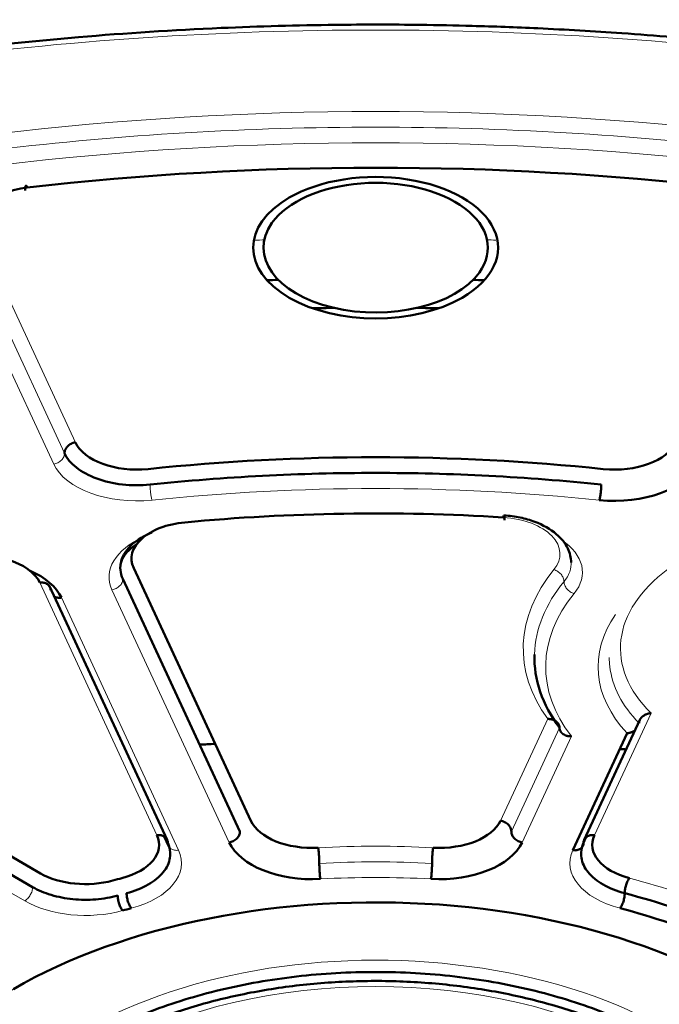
# Model space of a CAD drawing. Header units: millimetres. Extents: x 5 to 414, y 5 to 290.
# Tile 77 of 83: x 340.9 to 345.18, y 255.43 to 262. Entities that reach past the tile are written whole.
import ezdxf

# ---------------------------------------------------------------- set-up
doc = ezdxf.new("R2010")
doc.units = ezdxf.units.MM
doc.layers.add('1', color=7, linetype='Continuous', true_color=0xffffff)

msp = doc.modelspace()

# ---------------------------------------------------------------- linework, layer by layer
at = {"layer": '1', "color": 18, "linetype": 'Continuous', "lineweight": 13}
for p, q in [((341.27637, 259.18036), (340.62755, 260.57836)), ((341.20392, 259.10792), (340.55511, 260.50592)), ((341.13148, 259.03547), (340.48266, 260.43347)), ((341.03837, 258.24321), (341.82139, 256.55604)), ((342.30435, 256.50828), (341.52133, 258.19545)), ((341.18326, 258.14315), (341.96628, 256.45598)), ((340.93778, 256.11736), (338.74163, 257.38531)), ((344.11818, 256.65317), (344.43346, 257.3325)), ((345.12457, 257.37169), (344.74603, 256.55604)), ((344.19062, 256.58073), (344.51258, 257.27444)), ((344.26307, 256.50828), (344.59184, 257.21669)), ((341.87806, 256.53999), (341.89383, 256.50601))]:
    msp.add_line(p, q, dxfattribs=at)
at = {"layer": '1', "color": 18, "linetype": 'Continuous', "lineweight": 50}
for p, q in [((341.66622, 258.34034), (342.44924, 256.65317)), ((342.3768, 256.58073), (341.59378, 258.26789)), ((341.89029, 256.52449), (341.10368, 258.21941)), ((338.8477, 257.56902), (341.04385, 256.30108)), ((340.99082, 256.20922), (338.79467, 257.47717)), ((345.04903, 257.32584), (344.67713, 256.52449)), ((344.60114, 256.45598), (344.96385, 257.23751)), ((341.86966, 256.54724), (341.90063, 256.48052)), ((344.68935, 256.53998), (344.67359, 256.50601))]:
    msp.add_line(p, q, dxfattribs=at)
at = {"layer": '1', "color": 18, "linetype": 'Continuous', "lineweight": 13}
for centre, major_axis, start_param, end_param in [((343.28371, 254.13016), (13.51828, 0), 1.3400671, 1.8015256), ((343.28371, 254.13016), (-12.575, 0), 4.508314, 4.916464), ((343.28371, 254.00768), (-12.425, 0), 4.508314, 4.916464), ((341.68689, 259.1214), (-0.575, 0), 0.2617994, 1.7491656), ((343.28371, 254.00768), (-8.425, 0), 4.5340197, 4.8907583), ((344.09086, 258.43514), (0.425, 0), 5.8404379, 7.7461533), ((342.07674, 258.28137), (0.575, 0), 2.2154151, 3.403392), ((344.09086, 258.31266), (0.575, 0), 5.8404379, 6.9933957), ((346.39498, 257.80439), (2.125, 0), 2.6988452, 3.5364025), ((346.39498, 257.80439), (-1.475, 0), 5.6145446, 6.8161755), ((346.39498, 257.68192), (1.975, 0), 2.6988452, 3.5618557), ((346.39498, 257.68192), (1.625, 0), 2.7605628, 3.6350623), ((341.41087, 256.37006), (0.575, 0), 5.1416364, 6.5449847), ((343.28371, 254.13016), (-4.075, 0), 4.6180377, 4.8067403), ((345.15655, 256.37006), (0.575, 0), 2.8797933, 4.2831415), ((343.28371, 254.06892), (-4, 0), 4.6180377, 4.8067403), ((343.28371, 254.00768), (-3.925, 0), 4.6180377, 4.8067403), ((343.28371, 254.13016), (-4.075, 0), 4.0944389, 4.2831415), ((341.34437, 256.35211), (0.575, 0), 3.9269908, 5.1579502), ((343.28371, 254.13016), (2.75619, 0), 5.4977871, 8.6393798), ((343.28364, 254.0894), (-2.52243, 0), 2.3561945, 5.4977871), ((343.28371, 254.13016), (-3.425, 0), 5.4977871, 8.6393798)]:
    msp.add_ellipse(centre, major_axis=major_axis, ratio=0.57735, start_param=start_param, end_param=end_param, dxfattribs=at)
at = {"layer": '1', "color": 18, "linetype": 'Continuous', "lineweight": 50}
for centre, major_axis, start_param, end_param in [((343.28371, 254.13016), (11.925, 0), 1.3742607, 1.767332), ((343.28371, 260.48101), (-0.75, 0), 2.7492893, 5.890882), ((343.28371, 260.48101), (0.81827, 0), 5.4977871, 8.6393798), ((341.03807, 260.64187), (-0.425, 0), 4.9089247, 6.5449847), ((343.28371, 260.48101), (0.81827, 0), 2.3561945, 5.4977871), ((343.28371, 260.48101), (-0.75, 0), 5.890882, 9.0324746), ((343.28371, 252.47675), (-13.50649, 0), 4.7605928, 4.7662378), ((343.28371, 252.47675), (-13.50649, 0), 4.6585892, 4.6642343), ((343.28364, 252.47679), (13.16967, 0), 1.5917748, 1.60285), ((343.28364, 252.47679), (13.16967, 0), 1.5386308, 1.549706), ((341.68689, 259.24387), (-0.425, 0), 0.2617994, 1.7491656), ((344.88054, 259.24387), (-0.425, 0), 1.392427, 2.8797933), ((343.28371, 254.13016), (8.575, 0), 1.392427, 1.7491656), ((344.88054, 259.1214), (0.575, 0), 4.5340197, 6.0213859), ((343.28371, 254.13016), (-7.925, 0), 4.6045607, 4.8740209), ((342.07674, 258.40384), (-0.425, 0), 4.8740209, 6.5449847), ((340.62785, 258.1797), (-0.425, 0), 3.403392, 5.0743558), ((340.62785, 258.05723), (0.575, 0), 0.2617994, 0.9262163), ((343.28371, 249.72108), (-12.94, 0), 4.7954448, 4.8034952), ((343.28371, 249.72108), (-12.94, 0), 4.5827001, 4.5860381), ((342.85976, 256.71668), (-0.425, 0), 0.2617994, 1.6651476), ((343.70766, 256.71668), (-0.425, 0), 1.476445, 2.8797933), ((341.41087, 256.49253), (-0.425, 0), 2.0000438, 3.403392), ((345.15655, 256.49253), (-0.425, 0), 6.0213859, 7.4247342), ((342.85976, 256.5942), (0.575, 0), 3.403392, 4.8067403), ((343.70766, 256.5942), (0.575, 0), 4.6180377, 6.0213859), ((341.34437, 256.47458), (-0.425, 0), 0.7853982, 2.0163576), ((343.28371, 254.13016), (4.075, 0), 2.0000438, 2.0163576), ((343.28371, 254.13016), (-3.425, 0), 3.6772342, 5.4977871), ((343.28371, 254.06892), (4, 0), 0.9528462, 1.1415489), ((343.28371, 254.00768), (-3.925, 0), 5.1416364, 5.1579502), ((343.28371, 254.00768), (-3.925, 0), 4.0944389, 4.2831415)]:
    msp.add_ellipse(centre, major_axis=major_axis, ratio=0.57735, start_param=start_param, end_param=end_param, dxfattribs=at)
for points, knots in [([(346.40425, 261.76232), (346.14043, 261.7981), (345.65063, 261.85573), (344.96971, 261.91358), (344.40881, 261.94613), (343.96004, 261.96259), (343.50889, 261.97162), (342.94902, 261.97196), (342.18535, 261.95088), (341.23068, 261.88944), (340.53878, 261.81324), (340.16317, 261.76232)], [0, 0, 0, 0, 0.1289609, 0.2382267, 0.3277441, 0.397514, 0.4524642, 0.5428381, 0.6642206, 0.8166285, 1, 1, 1, 1]), ([(341.20392, 259.10792), (341.20392, 259.11193), (341.20439, 259.11601), (341.20624, 259.12415), (341.20762, 259.12822), (341.21125, 259.13619), (341.2135, 259.14009), (341.21877, 259.14757), (341.22179, 259.15115), (341.22849, 259.15785), (341.23218, 259.16098), (341.24006, 259.16665), (341.24426, 259.1692), (341.25302, 259.17362), (341.25758, 259.1755), (341.26688, 259.1785), (341.27163, 259.17963), (341.27637, 259.18036)], [0, 0, 0, 0, 0.125, 0.125, 0.25, 0.25, 0.375, 0.375, 0.5, 0.5, 0.625, 0.625, 0.75, 0.75, 0.875, 0.875, 1, 1, 1, 1]), ([(344.59082, 258.37716), (344.58959, 258.4103), (344.57341, 258.47879), (344.49419, 258.57727), (344.37504, 258.64463), (344.24933, 258.68079), (344.17883, 258.69031), (344.14127, 258.6927)], [0, 0, 0, 0, 0.1928463, 0.4253454, 0.6946613, 0.84314, 1, 1, 1, 1]), ([(341.59378, 258.26789), (341.57589, 258.30644), (341.56816, 258.38889), (341.64206, 258.50024), (341.73522, 258.55658), (341.7866, 258.57772)], [0, 0, 0, 0, 0.3442193, 0.6884385, 1, 1, 1, 1]), ([(341.57783, 258.3612), (341.58003, 258.37867), (341.59491, 258.41788), (341.63925, 258.46777), (341.67923, 258.4959), (341.69004, 258.50276)], [0, 0, 0, 0, 0.3742973, 0.8420897, 1, 1, 1, 1]), ([(341.11082, 258.19318), (341.11082, 258.19719), (341.11035, 258.20112), (341.1085, 258.2087), (341.10712, 258.21234), (341.10349, 258.21918), (341.10124, 258.22239), (341.09597, 258.22824), (341.09295, 258.23088), (341.08624, 258.23551), (341.08256, 258.2375), (341.07468, 258.24073), (341.07048, 258.24198), (341.06171, 258.24369), (341.05716, 258.24416), (341.04785, 258.24428), (341.04311, 258.24394), (341.03837, 258.24321)], [0, 0, 0, 0, 0.125, 0.125, 0.25, 0.25, 0.375, 0.375, 0.5, 0.5, 0.625, 0.625, 0.75, 0.75, 0.875, 0.875, 1, 1, 1, 1]), ([(341.18326, 258.14315), (341.17852, 258.14242), (341.17378, 258.14208), (341.16448, 258.1422), (341.15992, 258.14267), (341.15116, 258.14438), (341.14695, 258.14563), (341.14004, 258.14846), (341.13722, 258.14989), (341.13458, 258.1515)], [0, 0, 0, 0, 0.2664624, 0.2664624, 0.5329248, 0.5329248, 0.7993871, 0.7993871, 1, 1, 1, 1]), ([(344.43346, 257.3325), (344.43393, 257.33251), (344.43486, 257.33255), (344.43624, 257.33257), (344.43758, 257.33258), (344.4389, 257.33257), (344.44018, 257.33254), (344.44143, 257.3325), (344.44264, 257.33244), (344.44382, 257.33238), (344.44497, 257.3323), (344.44608, 257.33221), (344.44716, 257.33211), (344.4482, 257.332), (344.44921, 257.33189), (344.45019, 257.33177), (344.45113, 257.33164), (344.45204, 257.33151), (344.45292, 257.33138), (344.45376, 257.33124), (344.45456, 257.3311), (344.45534, 257.33097), (344.45608, 257.33083), (344.45678, 257.33069), (344.45746, 257.33055), (344.4581, 257.33041), (344.4587, 257.33028), (344.45928, 257.33015), (344.45982, 257.33003), (344.46033, 257.3299), (344.46081, 257.32979), (344.46126, 257.32968), (344.46168, 257.32957), (344.46206, 257.32947), (344.46241, 257.32938), (344.46273, 257.32929), (344.46443, 257.32883), (344.46742, 257.32794), (344.47158, 257.32645), (344.47548, 257.32483), (344.47913, 257.32309), (344.48253, 257.32126), (344.48569, 257.31935), (344.48841, 257.31752), (344.49077, 257.31577), (344.49283, 257.31412), (344.49478, 257.31241), (344.49663, 257.31066), (344.49839, 257.30886), (344.50004, 257.30702), (344.50159, 257.30514), (344.50304, 257.30322), (344.50438, 257.30127), (344.50562, 257.29929), (344.50675, 257.29728), (344.50779, 257.29525), (344.50871, 257.2932), (344.50954, 257.29113), (344.51026, 257.28905), (344.51089, 257.28696), (344.51141, 257.28487), (344.51184, 257.28277), (344.51217, 257.28068), (344.51241, 257.27859), (344.51255, 257.27652), (344.51257, 257.27513), (344.51258, 257.27444)], [0, 0, 0, 0, 0.0116679, 0.0230767, 0.0342253, 0.0451126, 0.0557378, 0.0660998, 0.0761979, 0.0860312, 0.095599, 0.1049006, 0.1139356, 0.1227033, 0.1312033, 0.1394351, 0.1473984, 0.155093, 0.1625184, 0.1696746, 0.1765613, 0.1831784, 0.1895258, 0.1956034, 0.201411, 0.2069488, 0.2122167, 0.2172146, 0.2219425, 0.2264006, 0.2305888, 0.2345071, 0.2381556, 0.2415344, 0.2446435, 0.2474828, 0.2500526, 0.2895499, 0.3277685, 0.3647196, 0.4004113, 0.4348503, 0.468043, 0.4999963, 0.5246294, 0.5490631, 0.5733011, 0.5973467, 0.621203, 0.6448729, 0.6683595, 0.6916661, 0.7147962, 0.7377538, 0.7605433, 0.7831682, 0.8056276, 0.8279199, 0.850043, 0.8719947, 0.8937727, 0.9153751, 0.9368001, 0.9580463, 0.979113, 1, 1, 1, 1]), ([(345.12457, 257.37169), (345.12408, 257.37165), (345.12309, 257.37157), (345.12163, 257.37142), (345.12019, 257.37126), (345.11878, 257.37108), (345.1174, 257.37089), (345.11605, 257.37068), (345.11472, 257.37046), (345.11342, 257.37023), (345.11214, 257.36999), (345.1109, 257.36974), (345.10968, 257.36948), (345.10849, 257.36921), (345.10733, 257.36893), (345.1062, 257.36865), (345.1051, 257.36836), (345.10402, 257.36807), (345.10297, 257.36777), (345.10196, 257.36747), (345.10096, 257.36717), (345.1, 257.36686), (345.09906, 257.36656), (345.09816, 257.36625), (345.09728, 257.36595), (345.09642, 257.36564), (345.0956, 257.36534), (345.09249, 257.36418), (345.08732, 257.36198), (345.08046, 257.3584), (345.07429, 257.35453), (345.06977, 257.35117), (345.06659, 257.34852), (345.06449, 257.34664), (345.06249, 257.34472), (345.06059, 257.34276), (345.0588, 257.34076), (345.0571, 257.33873), (345.05551, 257.33667), (345.05402, 257.33459), (345.05263, 257.33248), (345.05135, 257.33035), (345.05018, 257.3282), (345.04911, 257.32604), (345.04814, 257.32386), (345.04728, 257.32168), (345.04652, 257.3195), (345.04587, 257.31732), (345.04532, 257.31513), (345.04487, 257.31296), (345.04453, 257.31079), (345.04428, 257.30863), (345.04413, 257.30649), (345.04411, 257.30507), (345.0441, 257.30436)], [0, 0, 0, 0, 0.0122473, 0.0242841, 0.0361104, 0.0477262, 0.0591314, 0.0703261, 0.0813104, 0.0920841, 0.1026474, 0.1130002, 0.1231425, 0.1330743, 0.1427957, 0.1523066, 0.1616072, 0.1706972, 0.1795769, 0.1882462, 0.1967051, 0.2049536, 0.2129918, 0.2208196, 0.2284371, 0.2358444, 0.2430413, 0.250028, 0.3172571, 0.3813342, 0.442282, 0.5001272, 0.5246585, 0.548994, 0.573137, 0.5970906, 0.6208581, 0.6444429, 0.6678483, 0.6910779, 0.7141354, 0.7370243, 0.7597485, 0.7823118, 0.8047181, 0.8269715, 0.849076, 0.8710357, 0.8928551, 0.9145383, 0.9360899, 0.9575143, 0.9788161, 1, 1, 1, 1]), ([(344.51258, 257.27444), (344.51258, 257.27411), (344.51259, 257.27344), (344.51262, 257.27243), (344.51268, 257.27142), (344.51275, 257.27041), (344.51285, 257.2694), (344.51298, 257.26838), (344.51312, 257.26737), (344.51329, 257.26636), (344.51348, 257.26534), (344.51369, 257.26433), (344.51392, 257.26332), (344.51418, 257.26231), (344.51446, 257.2613), (344.51476, 257.26029), (344.51509, 257.25929), (344.51544, 257.25829), (344.51581, 257.25729), (344.51621, 257.2563), (344.51663, 257.25531), (344.51707, 257.25432), (344.51753, 257.25334), (344.51802, 257.25237), (344.51853, 257.2514), (344.51907, 257.25044), (344.51963, 257.24949), (344.52021, 257.24854), (344.52082, 257.2476), (344.52144, 257.24666), (344.5221, 257.24574), (344.52277, 257.24482), (344.52347, 257.24391), (344.52419, 257.24301), (344.52493, 257.24212), (344.5257, 257.24124), (344.52649, 257.24037), (344.5273, 257.23951), (344.52813, 257.23866), (344.52898, 257.23782), (344.52986, 257.23699), (344.53076, 257.23617), (344.53168, 257.23537), (344.53262, 257.23458), (344.53359, 257.2338), (344.53457, 257.23303), (344.53558, 257.23227), (344.53798, 257.23054), (344.54205, 257.22793), (344.54815, 257.22475), (344.5549, 257.22196), (344.56023, 257.22029), (344.56381, 257.21937), (344.56546, 257.21898), (344.56723, 257.21859), (344.56913, 257.21822), (344.57116, 257.21786), (344.57331, 257.21753), (344.57559, 257.21724), (344.578, 257.21699), (344.58053, 257.21679), (344.58319, 257.21665), (344.58597, 257.21658), (344.58886, 257.21658), (344.59084, 257.21665), (344.59184, 257.21669)], [0, 0, 0, 0, 0.0101526, 0.0203382, 0.0305568, 0.0408084, 0.051093, 0.0614103, 0.0717604, 0.082143, 0.092558, 0.1030052, 0.1134843, 0.1239952, 0.1345375, 0.145111, 0.1557156, 0.1663508, 0.1770166, 0.1877126, 0.1984385, 0.2091943, 0.2199797, 0.2307945, 0.2416387, 0.2525121, 0.2634152, 0.2743485, 0.2853124, 0.2963076, 0.3073343, 0.3183931, 0.3294843, 0.3406083, 0.3517655, 0.3629561, 0.3741805, 0.3854391, 0.396732, 0.4080597, 0.4194224, 0.4308205, 0.4422541, 0.4537238, 0.4652297, 0.4767723, 0.4883519, 0.4999689, 0.5583926, 0.6195169, 0.68337, 0.7499855, 0.7634276, 0.7778435, 0.7932326, 0.8095939, 0.8269255, 0.8452249, 0.8644886, 0.8847124, 0.9058907, 0.9280169, 0.9510832, 0.9750808, 1, 1, 1, 1]), ([(344.96385, 257.23751), (344.96436, 257.23755), (344.96537, 257.23762), (344.96686, 257.23775), (344.96831, 257.23791), (344.96972, 257.23807), (344.97109, 257.23826), (344.97242, 257.23845), (344.97371, 257.23865), (344.97496, 257.23887), (344.97616, 257.23909), (344.97733, 257.23932), (344.97846, 257.23955), (344.97955, 257.23979), (344.98059, 257.24002), (344.9816, 257.24026), (344.98256, 257.2405), (344.98348, 257.24074), (344.98437, 257.24097), (344.98521, 257.2412), (344.98601, 257.24143), (344.98678, 257.24165), (344.9875, 257.24187), (344.98819, 257.24208), (344.98883, 257.24228), (344.98944, 257.24247), (344.99001, 257.24266), (344.99054, 257.24283), (344.99103, 257.243), (344.99148, 257.24315), (344.9919, 257.24329), (344.99227, 257.24343), (344.99261, 257.24355), (344.99292, 257.24366), (344.99318, 257.24375), (344.99341, 257.24384), (344.99472, 257.24433), (344.99708, 257.24526), (345.00042, 257.24673), (345.00361, 257.24827), (345.00664, 257.24987), (345.00952, 257.25153), (345.01224, 257.25323), (345.01482, 257.25496), (345.01653, 257.2562), (345.0174, 257.25686), (345.01747, 257.25691)], [0, 0, 0, 0, 0.0262908, 0.0519302, 0.0769156, 0.1012445, 0.1249145, 0.1479236, 0.1702697, 0.191951, 0.2129659, 0.2333129, 0.2529909, 0.2719986, 0.2903352, 0.3079997, 0.3249915, 0.34131, 0.3569547, 0.3719254, 0.3862217, 0.3998434, 0.4127904, 0.4250627, 0.4366601, 0.4475828, 0.4578307, 0.467404, 0.4763027, 0.4845269, 0.4920769, 0.4989526, 0.5051543, 0.5106819, 0.5155358, 0.5197159, 0.5232224, 0.5878887, 0.6509075, 0.7122926, 0.7720545, 0.8302022, 0.8867436, 0.9416864, 0.9950382, 1, 1, 1, 1]), ([(344.11818, 256.65317), (344.12292, 256.65244), (344.12766, 256.65131), (344.13696, 256.64831), (344.14152, 256.64643), (344.15028, 256.64201), (344.15449, 256.63946), (344.16237, 256.63379), (344.16605, 256.63066), (344.17276, 256.62396), (344.17578, 256.62038), (344.18105, 256.6129), (344.1833, 256.609), (344.18692, 256.60103), (344.18831, 256.59696), (344.19016, 256.58881), (344.19062, 256.58473), (344.19062, 256.58073)], [0, 0, 0, 0, 0.125, 0.125, 0.25, 0.25, 0.375, 0.375, 0.5, 0.5, 0.625, 0.625, 0.75, 0.75, 0.875, 0.875, 1, 1, 1, 1]), ([(341.82139, 256.55604), (341.82613, 256.55677), (341.83087, 256.55711), (341.84017, 256.55699), (341.84473, 256.55652), (341.85349, 256.55481), (341.85769, 256.55356), (341.86558, 256.55033), (341.86926, 256.54835), (341.87597, 256.54371), (341.87899, 256.54107), (341.88426, 256.53522), (341.8865, 256.53201), (341.89013, 256.52517), (341.89152, 256.52153), (341.89337, 256.51395), (341.89383, 256.51002), (341.89383, 256.50601)], [0, 0, 0, 0, 0.125, 0.125, 0.25, 0.25, 0.375, 0.375, 0.5, 0.5, 0.625, 0.625, 0.75, 0.75, 0.875, 0.875, 1, 1, 1, 1]), ([(342.30435, 256.50828), (342.30909, 256.50901), (342.31383, 256.51014), (342.32314, 256.51315), (342.32769, 256.51502), (342.33646, 256.51944), (342.34066, 256.52199), (342.34854, 256.52766), (342.35222, 256.53079), (342.35893, 256.53749), (342.36195, 256.54108), (342.36722, 256.54856), (342.36947, 256.55245), (342.3731, 256.56042), (342.37448, 256.56449), (342.37633, 256.57264), (342.3768, 256.57672), (342.3768, 256.58073)], [0, 0, 0, 0, 0.125, 0.125, 0.25, 0.25, 0.375, 0.375, 0.5, 0.5, 0.625, 0.625, 0.75, 0.75, 0.875, 0.875, 1, 1, 1, 1]), ([(344.19062, 256.58073), (344.19062, 256.57672), (344.19109, 256.57264), (344.19294, 256.56449), (344.19432, 256.56042), (344.19795, 256.55245), (344.2002, 256.54856), (344.20547, 256.54108), (344.20849, 256.53749), (344.2152, 256.53079), (344.21888, 256.52766), (344.22676, 256.52199), (344.23096, 256.51944), (344.23973, 256.51502), (344.24429, 256.51315), (344.25359, 256.51014), (344.25833, 256.50901), (344.26307, 256.50828)], [0, 0, 0, 0, 0.125, 0.125, 0.25, 0.25, 0.375, 0.375, 0.5, 0.5, 0.625, 0.625, 0.75, 0.75, 0.875, 0.875, 1, 1, 1, 1]), ([(344.67359, 256.50601), (344.67359, 256.51002), (344.67405, 256.51395), (344.6759, 256.52153), (344.67729, 256.52517), (344.68092, 256.53201), (344.68316, 256.53522), (344.68843, 256.54107), (344.69145, 256.54371), (344.69816, 256.54835), (344.70184, 256.55033), (344.70973, 256.55356), (344.71393, 256.55481), (344.72269, 256.55652), (344.72725, 256.55699), (344.73655, 256.55711), (344.74129, 256.55677), (344.74603, 256.55604)], [0, 0, 0, 0, 0.125, 0.125, 0.25, 0.25, 0.375, 0.375, 0.5, 0.5, 0.625, 0.625, 0.75, 0.75, 0.875, 0.875, 1, 1, 1, 1]), ([(341.36894, 255.18426), (341.49406, 255.2565), (341.76968, 255.38712), (342.24074, 255.53246), (342.75204, 255.62201), (343.28365, 255.65225), (343.72707, 255.62701), (344.07103, 255.57725), (344.40492, 255.50829), (344.79785, 255.38708), (345.14218, 255.22388), (345.3803, 255.07217), (345.59156, 254.90774), (345.80164, 254.68088), (345.95668, 254.38574), (345.99864, 254.13981), (345.98876, 253.9962), (345.9831, 253.95504)], [0, 0, 0, 0, 0.080607, 0.161214, 0.241821, 0.322428, 0.403035, 0.4433871, 0.4837392, 0.5643462, 0.6449532, 0.6853053, 0.7256575, 0.8062645, 0.8868715, 0.9674785, 1, 1, 1, 1]), ([(345.87378, 254.43398), (345.84566, 254.49239), (345.76921, 254.62315), (345.60175, 254.81344), (345.37687, 255.00218), (345.10815, 255.1697), (344.80243, 255.31236), (344.46638, 255.42715), (344.1073, 255.51205), (343.73234, 255.56572), (343.3488, 255.58736), (342.96405, 255.57664), (342.5855, 255.53376), (342.22033, 255.45933), (341.87564, 255.35449), (341.6042, 255.2401), (341.45286, 255.15957), (341.40001, 255.12909)], [0, 0, 0, 0, 0.0515546, 0.1193415, 0.1884931, 0.2585079, 0.3288591, 0.3991726, 0.4693611, 0.5394311, 0.6094261, 0.6794037, 0.7494198, 0.8195258, 0.8897879, 0.9602668, 1, 1, 1, 1])]:
    msp.add_open_spline(points, degree=3, knots=knots, dxfattribs=at)
at = {"layer": '1', "color": 18, "linetype": 'Continuous', "lineweight": 13}
for points in [[(345.81698, 261.13604), (345.40083, 261.18576), (344.5591, 261.26074), (343.28371, 261.29833), (342.00832, 261.26074), (341.1666, 261.18576), (340.75044, 261.13604)], [(342.46875, 260.53079), (342.49428, 260.53167), (342.5198, 260.5325), (342.54533, 260.5333)], [(344.02276, 260.53328), (344.04426, 260.53261), (344.06576, 260.53191), (344.08725, 260.53118)], [(341.7756, 258.89854), (341.7756, 258.89057), (341.77629, 258.87225), (341.77925, 258.84241), (341.78367, 258.81462), (341.78717, 258.80023), (341.7889, 258.79469)], [(344.47488, 258.33001), (344.48369, 258.3276), (344.50151, 258.31953), (344.52404, 258.29974), (344.53912, 258.27526), (344.54265, 258.25819), (344.54265, 258.25022)], [(344.3453, 257.76421), (344.34789, 257.848), (344.38396, 258.01527), (344.48056, 258.17462), (344.54265, 258.25022)], [(344.54265, 258.25022), (344.54265, 258.24226), (344.54617, 258.22519), (344.56125, 258.20071), (344.58378, 258.18091), (344.6016, 258.17285), (344.61041, 258.17043)]]:
    msp.add_open_spline(points, degree=3, dxfattribs=at)
at = {"layer": '1', "color": 18, "linetype": 'Continuous', "lineweight": 50}
for points in [[(340.94044, 260.86375), (340.94044, 260.87171), (340.9412, 260.88561), (340.94446, 260.89651), (340.94933, 260.89602), (340.95318, 260.88804), (340.95508, 260.88252)], [(341.7756, 258.89854), (341.71496, 258.89222), (341.58835, 258.89272), (341.41283, 258.93322), (341.27458, 259.00764), (341.21987, 259.07355), (341.20392, 259.10792)], [(344.79182, 258.89854), (344.54322, 258.92441), (344.04174, 258.96338), (343.28371, 258.98291), (342.52568, 258.96338), (342.0242, 258.92441), (341.7756, 258.89854)], [(344.77852, 258.79469), (344.78025, 258.80023), (344.78375, 258.81462), (344.78817, 258.84241), (344.79113, 258.87225), (344.79182, 258.89057), (344.79182, 258.89854)], [(344.14467, 258.6609), (344.14467, 258.66886), (344.14425, 258.68272), (344.14245, 258.6935), (344.13977, 258.69282), (344.13764, 258.68468), (344.13659, 258.67908)], [(344.51258, 257.27444), (344.45519, 257.35127), (344.36847, 257.51251), (344.34272, 257.68041), (344.3453, 257.76421)], [(341.89383, 256.50601), (341.90889, 256.47357), (341.91926, 256.40502), (341.87261, 256.30584), (341.76996, 256.22186), (341.67186, 256.18279), (341.61896, 256.16881)], [(342.8998, 256.4724), (342.90072, 256.46679), (342.90258, 256.45227), (342.90492, 256.42431), (342.9065, 256.39436), (342.90686, 256.37601), (342.90686, 256.36805)], [(343.66056, 256.36805), (343.66056, 256.37601), (343.66092, 256.39436), (343.6625, 256.42431), (343.66484, 256.45227), (343.6667, 256.46679), (343.66762, 256.4724)], [(344.67359, 256.50601), (344.67359, 256.49805), (344.66982, 256.48253), (344.65369, 256.46467), (344.62962, 256.45476), (344.61056, 256.45452), (344.60114, 256.45598)], [(344.94846, 256.16881), (344.89556, 256.18279), (344.79746, 256.22186), (344.69481, 256.30584), (344.64816, 256.40502), (344.65853, 256.47357), (344.67359, 256.50601)], [(342.90686, 256.36805), (342.90686, 256.36008), (342.90723, 256.34174), (342.9088, 256.31179), (342.91115, 256.28383), (342.91301, 256.26931), (342.91393, 256.2637)], [(343.65349, 256.2637), (343.65441, 256.26931), (343.65627, 256.28383), (343.65862, 256.31179), (343.66019, 256.34174), (343.66056, 256.36008), (343.66056, 256.36805)], [(344.97967, 256.26942), (344.97561, 256.2643), (344.9674, 256.25076), (344.95703, 256.22404), (344.95008, 256.19493), (344.94846, 256.17677), (344.94846, 256.16881)], [(341.55985, 256.15285), (341.51375, 256.14014), (341.41408, 256.12283), (341.25848, 256.12432), (341.11092, 256.15286), (341.02694, 256.18836), (340.99082, 256.20922)], [(341.59217, 256.05254), (341.58797, 256.05762), (341.57947, 256.07108), (341.56873, 256.0977), (341.56153, 256.12675), (341.55985, 256.14489), (341.55985, 256.15285)], [(341.61896, 256.16881), (341.61896, 256.16085), (341.62059, 256.14269), (341.62753, 256.11358), (341.63791, 256.08686), (341.64612, 256.07332), (341.65018, 256.0682)], [(344.91724, 256.0682), (344.9213, 256.07332), (344.92951, 256.08686), (344.93989, 256.11358), (344.94683, 256.14269), (344.94846, 256.16085), (344.94846, 256.16881)]]:
    msp.add_open_spline(points, degree=3, dxfattribs=at)
at = {"layer": '1', "color": 18, "linetype": 'Continuous', "lineweight": 13}
for points, knots in [([(341.13148, 259.03547), (341.13622, 259.03621), (341.14096, 259.03733), (341.15026, 259.04034), (341.15482, 259.04221), (341.16358, 259.04663), (341.16778, 259.04918), (341.17567, 259.05486), (341.17935, 259.05798), (341.18606, 259.06469), (341.18908, 259.06827), (341.19435, 259.07575), (341.19659, 259.07965), (341.20022, 259.08761), (341.20161, 259.09168), (341.20346, 259.09983), (341.20392, 259.10391), (341.20392, 259.10792)], [0, 0, 0, 0, 0.125, 0.125, 0.25, 0.25, 0.375, 0.375, 0.5, 0.5, 0.625, 0.625, 0.75, 0.75, 0.875, 0.875, 1, 1, 1, 1]), ([(344.57963, 258.43472), (344.5859, 258.41792), (344.59446, 258.37795), (344.5851, 258.31473), (344.55961, 258.27089), (344.54265, 258.25022)], [0, 0, 0, 0, 0.2726612, 0.6363306, 1, 1, 1, 1]), ([(341.59378, 258.26789), (341.59378, 258.26389), (341.59331, 258.25981), (341.59146, 258.25166), (341.59008, 258.24759), (341.58645, 258.23962), (341.5842, 258.23572), (341.57894, 258.22824), (341.57591, 258.22466), (341.56921, 258.21796), (341.56552, 258.21483), (341.55764, 258.20916), (341.55344, 258.20661), (341.54468, 258.20219), (341.54012, 258.20031), (341.53082, 258.19731), (341.52608, 258.19618), (341.52133, 258.19545)], [0, 0, 0, 0, 0.125, 0.125, 0.25, 0.25, 0.375, 0.375, 0.5, 0.5, 0.625, 0.625, 0.75, 0.75, 0.875, 0.875, 1, 1, 1, 1]), ([(345.0441, 257.30436), (344.98782, 257.36212), (344.89726, 257.48533), (344.85001, 257.63656), (344.845, 257.72298), (344.845, 257.74297)], [0, 0, 0, 0, 0.4346039, 0.8692077, 1, 1, 1, 1]), ([(341.89383, 256.50601), (341.89383, 256.502), (341.8943, 256.49807), (341.89615, 256.49049), (341.89753, 256.48685), (341.90116, 256.48001), (341.90341, 256.4768), (341.90868, 256.47095), (341.9117, 256.46831), (341.9184, 256.46368), (341.92209, 256.46169), (341.92997, 256.45846), (341.93417, 256.45721), (341.94293, 256.4555), (341.94749, 256.45503), (341.95679, 256.45491), (341.96154, 256.45525), (341.96628, 256.45598)], [0, 0, 0, 0, 0.125, 0.125, 0.25, 0.25, 0.375, 0.375, 0.5, 0.5, 0.625, 0.625, 0.75, 0.75, 0.875, 0.875, 1, 1, 1, 1]), ([(340.93778, 256.11736), (340.94125, 256.11937), (340.94473, 256.12177), (340.95153, 256.12726), (340.95487, 256.13036), (340.96129, 256.13713), (340.96436, 256.1408), (340.97013, 256.14859), (340.97283, 256.1527), (340.97774, 256.1612), (340.97995, 256.16559), (340.98381, 256.17448), (340.98545, 256.17898), (340.98811, 256.18792), (340.98912, 256.19236), (340.99048, 256.20101), (340.99082, 256.20521), (340.99082, 256.20922)], [0, 0, 0, 0, 0.125, 0.125, 0.25, 0.25, 0.375, 0.375, 0.5, 0.5, 0.625, 0.625, 0.75, 0.75, 0.875, 0.875, 1, 1, 1, 1])]:
    msp.add_open_spline(points, degree=3, knots=knots, dxfattribs=at)

doc.saveas('drawing.dxf')
